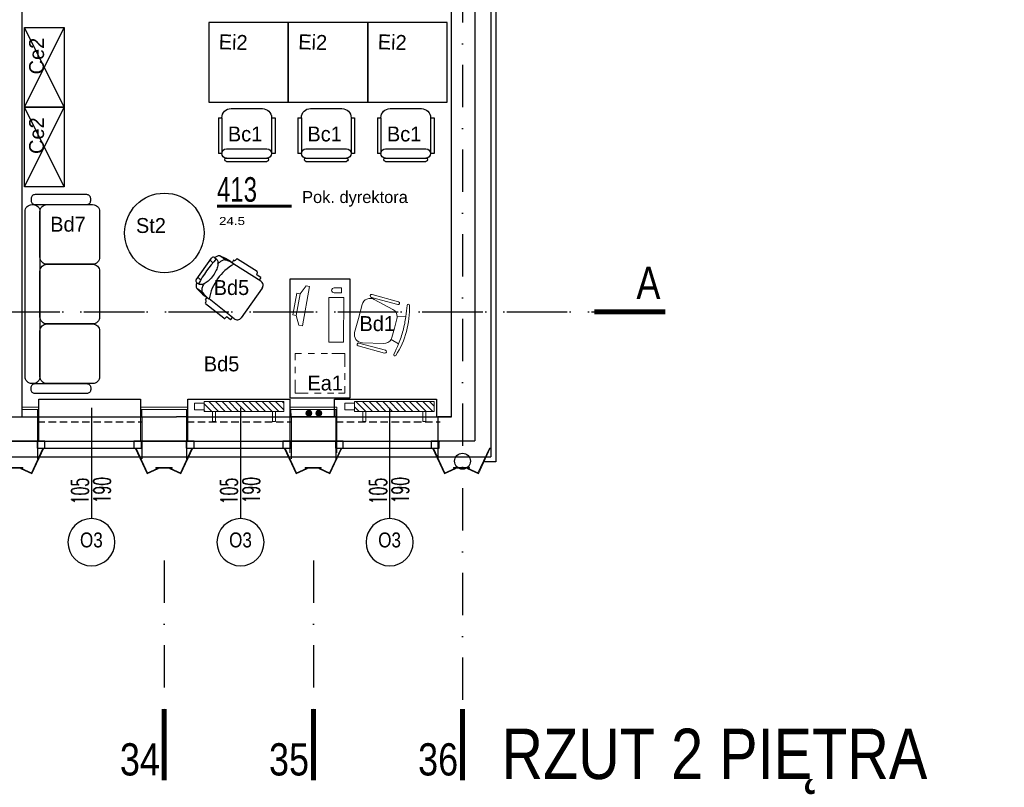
# Model space of a CAD drawing. Header units: millimetres. Extents: x 14495 to 271441, y -21035 to 2232.
# Tile 33 of 227: x 87601 to 88592, y -10932 to -10160. Entities that reach past the tile are written whole.
import ezdxf
from ezdxf.enums import TextEntityAlignment as Align

# ---------------------------------------------------------------- set-up
doc = ezdxf.new("R2010")
doc.units = ezdxf.units.MM
for name, pattern in [('0921-X-AR-20-00-FA$0$DASHED2', [0.375, 0.25, -0.125]), ('DASHDOT', [1, 0.5, -0.25, 0, -0.25]), ('HIDDENX2', [0.75, 0.5, -0.25])]:
    doc.linetypes.add(name, pattern=pattern)
for name, color, linetype in [('-- TECH  SYMBOLE', 1, 'Continuous'), ('-- TECH SYMBOLE NOWE', 1, 'Continuous'), ('-- TECH WYPOSAŻENIE', 2, 'Continuous'), ('_1_cienkie', 251, 'Continuous'), ('_A_widok', 1, 'Continuous'), ('a-bloki-drzwi', 52, 'Continuous'), ('a-cienka', 8, 'Continuous'), ('A-POW-NR', 1, 'Continuous'), ('A_bloki-drzwi', 1, 'Continuous'), ('A_BLOKI_KÓŁKO', 1, 'Continuous'), ('A_BLOKI_OPIS', 1, 'Continuous'), ('A_grzejniki', 34, 'Continuous'), ('A_L przerywana', 251, 'HIDDENX2'), ('A_L_WIDOK', 1, 'Continuous'), ('A_Lwidok', 1, 'Continuous'), ('A_okładzina HPL', 37, 'Continuous'), ('A_opis', 1, 'Continuous'), ('A_OSIE', 252, 'DASHDOT'), ('A_PROJEKTOWANE', 3, 'Continuous'), ('A_SC_DZIAlOWE', 4, 'Continuous'), ('TECH Meble', 1, 'Continuous'), ('TECH Sprzęt', 1, 'Continuous'), ('TRE_w_meble_medic_aranzacja', 1, 'Continuous')]:
    doc.layers.add(name, color=color, linetype=linetype)
for name, color, linetype, lineweight in [('0-c.o.-grzejniki', 34, 'Continuous', 9), ('A_obudowy G-K', 31, 'Continuous', 0), ('SAN_Przewody powrotne CO na rzucie', 180, 'Continuous', 40), ('SAN_Przewody zasilające CO na rzucie', 20, 'Continuous', 40), ('TECH Wyp-meble', 1, 'Continuous', 15)]:
    doc.layers.add(name, color=color, linetype=linetype, lineweight=lineweight)
doc.layers.add('A-POW', color=2, linetype='Continuous', plot=False)
doc.styles.add('ARIAL1_2', font='arial.ttf', dxfattribs={"width": 1.2})
doc.styles.add('arialce', font='ARIALN.TTF')
doc.styles.add('cent', font='swissel.ttf')
doc.styles.add('cg', font='GOTHIC.TTF')
doc.styles.add('ROMANS', font='romans', dxfattribs={"width": 0.6})
doc.styles.add('switz721ltexbt', font='swissel.ttf')

# ---------------------------------------------------------------- blocks, each defined once
blk = doc.blocks.new('HJTS')
at = {"color": 8}
blk.add_line((0, 0), (0, 111.34), dxfattribs=at)
at = {"layer": 'A_BLOKI_KÓŁKO', "ltscale": 0.04}
blk.add_circle((0, 135.04), 23.7, dxfattribs=at)
at = {"layer": 'A_BLOKI_OPIS', "style": 'ROMANS'}
for tag, height, width, p in [('O', 20.59, 0.5, (-0.05, 135.67)), ('100', 17.16, 0.6, (-11.49, 86.54)), ('200', 17.16, 0.6, (10.76, 86.54))]:
    blk.add_attdef(tag, text='', height=height, rotation=90, dxfattribs=dict(at, width=width)).set_placement(p, align=Align.MIDDLE)
blk = doc.blocks.new('fghsdx')
at = {"lineweight": 0}
for p, q in [((-37.08, -19.4), (-25.08, 6.6)), ((-36.19, -19.4), (-24.35, 6.26)), ((-14.42, 0.8), (-25.41, 5.87)), ((-14.08, 1.53), (-25.08, 6.6)), ((-16.15, 0.8), (0, 0.8)), ((-16.15, 0.8), (-16.15, 0)), ((-16.15, 0), (0, 0)), ((-14.42, 0.8), (-14.08, 1.53)), ((-2.07, 1.53), (8.92, 6.6)), ((-1.73, 0.8), (-2.07, 1.53)), ((-1.73, 0.8), (9.26, 5.87)), ((0, 0.8), (0, 0)), ((20.04, -19.4), (8.2, 6.26)), ((20.92, -19.4), (8.92, 6.6)), ((-37.08, -19.4), (-36.19, -19.4)), ((20.92, -19.4), (20.04, -19.4))]:
    blk.add_line(p, q, dxfattribs=at)
blk = doc.blocks.new('OSS1')
at = {"linetype": 'Continuous', "const_width": 5}
blk.add_lwpolyline([(0, 0), (0, -71.57)], dxfattribs=at)
at = {"style": 'cent'}
blk.add_attdef('01', text='', height=32.4, dxfattribs=at).set_placement((-4.39, -34.41), align=Align.RIGHT)
blk = doc.blocks.new('mjkk')
at = {"layer": '0-c.o.-grzejniki'}
h = blk.add_hatch(dxfattribs=at)
h.set_pattern_fill('ANSI31', color=256, scale=1.5, angle=-90.01613, style=0)
h.set_pattern_definition([(-135.016127, (-172292.014, 132455.0023), (-3.36664804, 3.36854379), [])])
h.paths.add_polyline_path([(-9.98, -80), (-0.01, -80), (0, 0), (-9.98, 0)])
blk.add_lwpolyline([(-9.98, -80), (-9.98, 0), (0, 0), (-0.01, -80)], close=True, dxfattribs=at)
at = {"layer": '0-c.o.-grzejniki', "ltscale": 2}
for points in [[(10.03, -11.37), (10.03, -8.26), (0.02, -8.26), (0.02, -11.37)], [(10.03, -68.63), (10.03, -71.74), (0.02, -71.74), (0.02, -68.63)], [(-1.75, -80), (-1.75, -90), (-8.23, -90), (-8.23, -80)]]:
    blk.add_lwpolyline(points, close=True, dxfattribs=at)
blk = doc.blocks.new('SZPITAL_T_MA_af2')
at = {"color": 2}
for points in [[(-90, -8, 0.414214), (-83, -15), (83, -15, 0.414214), (90, -8), (90, -7, 0.414214), (83, 0), (-83, 0, 0.414214), (-90, -7)], [(-90, -68, 0.414214), (-83, -75), (-37, -75, 0.414214), (-30, -68), (-30, -22, 0.414214), (-37, -15), (-83, -15, 0.414214), (-90, -22)]]:
    blk.add_lwpolyline(points, format="xyb", close=True, dxfattribs=at)
at = {"color": 2, "elevation": -1200}
for points in [[(-90, -62.07, -0.414214), (-94, -66.07), (-96, -66.07, -0.414214), (-100, -62.07), (-100, -10.07, -0.414214), (-96, -6.07), (-94, -6.07, -0.414214), (-90, -10.07)], [(90, -62.07, 0.414214), (94, -66.07), (96, -66.07, 0.414214), (100, -62.07), (100, -10.07, 0.414214), (96, -6.07), (94, -6.07, 0.414214), (90, -10.07)], [(-30, -68, 0.414214), (-23, -75), (23, -75, 0.414214), (30, -68), (30, -22, 0.414214), (23, -15), (-23, -15, 0.414214), (-30, -22)], [(30, -68, 0.414214), (37, -75), (83, -75, 0.414214), (90, -68), (90, -22, 0.414214), (83, -15), (37, -15, 0.414214), (30, -22)]]:
    blk.add_lwpolyline(points, format="xyb", close=True, dxfattribs=at)
blk = doc.blocks.new('BIUR_LEK_75-120_monit')
at = {"color": 252, "lineweight": 18}
for p, q in [((72.81, 12.19), (112.13, 19.54)), ((73.5, 8.53), (72.81, 12.19)), ((104.9, 10.13), (82.95, 6.03)), ((82.95, 6.03), (104.9, 10.13)), ((112.82, 15.88), (104.9, 10.13)), ((104.9, 10.13), (105.53, 6.76)), ((112.13, 19.54), (112.82, 15.88)), ((82.95, 6.03), (73.5, 8.53)), ((83.59, 2.65), (82.95, 6.03)), ((105.53, 6.76), (83.59, 2.65))]:
    blk.add_line(p, q, dxfattribs=at)
at = {"color": 2, "linetype": 'Continuous'}
blk.add_lwpolyline([(0, 0), (120, 0), (120, 60), (0, 60)], close=True, dxfattribs=at)
at = {"color": 1, "linetype": 'Continuous', "lineweight": 13, "ltscale": 5}
for points in [[(12, 55), (5, 55), (5, 48.5)], [(25, 55), (18.5, 55)], [(45, 42), (45, 55), (31.5, 55)], [(45, 44), (45, 50.5)], [(5, 44), (5, 37.5)], [(5, 31), (5, 24.5)], [(45, 31), (45, 37.5)], [(45, 18), (45, 24.5)], [(5, 18), (5, 5), (18.5, 5)], [(38, 5), (45, 5), (45, 11.5)], [(25, 5), (31.5, 5)]]:
    blk.add_lwpolyline(points, dxfattribs=at)
at = {"color": 252, "lineweight": 18}
blk.add_lwpolyline([(56.1, 53.72), (101.1, 53.93), (101.17, 38.93), (56.17, 38.72)], close=True, dxfattribs=at)
blk.add_lwpolyline([(110.83, 51.65), (105.83, 51.63), (105.86, 44.13, 0.414214), (108.37, 41.64), (108.37, 41.64, 0.414214), (110.86, 44.16)], format="xyb", close=True, dxfattribs=at)
blk = doc.blocks.new('FOTEL do BIURKA')
at = {"color": 2}
for p, q in [((-14.27, 8.03), (-11.71, -0.26)), ((0, 0), (-9.66, 0)), ((0, 0), (9.66, 0)), ((14.27, 8.03), (11.71, -0.26)), ((-17.78, -6.45), (-22.62, -27.28)), ((17.78, -6.45), (22.62, -27.28)), ((-14.51, -37.5), (0, -37.5)), ((14.51, -37.5), (0, -37.5))]:
    blk.add_line(p, q, dxfattribs=at)
at = {"color": 2, "ltscale": 0.7}
for p, q in [((-26.79, -2.94), (-26.79, -30.47)), ((-23.79, -2.94), (-23.79, -30.47)), ((23.79, -2.94), (23.79, -30.47)), ((26.79, -2.94), (26.79, -30.47))]:
    blk.add_line(p, q, dxfattribs=at)
at = {"color": 2}
for centre, radius, start, end in [((-1.1, -70.52), 83.02, 89.23757, 107.51139), ((1.1, -70.52), 83.02, 72.48861, 90.76243), ((-25.71, 7.51), 1.21, 108.30821, 283.36846), ((3.38, -145.12), 154.17, 96.57577, 100.77002), ((0, -91.36), 100.41, 90, 98.0662), ((-9.66, -8.33), 8.33, 90, 103.30317), ((0, -91.36), 100.41, 81.9338, 90), ((9.66, -8.33), 8.33, 76.69683, 90), ((-3.38, -145.12), 154.17, 79.22998, 83.42423), ((25.71, 7.51), 1.21, 256.63154, 71.69179), ((-9.66, -8.33), 8.33, 104.2415, 166.90676), ((9.66, -8.33), 8.33, 13.09324, 75.7585), ((-14.51, -29.17), 8.33, 166.90676, 270), ((14.51, -29.17), 8.33, 270, 13.09324)]:
    blk.add_arc(centre, radius, start, end, dxfattribs=at)
at = {"color": 2, "ltscale": 0.7}
for centre, start, end in [((-25.29, -2.94), 360, 180), ((-25.29, -2.94), 360, 180), ((25.29, -2.94), 0, 180), ((25.29, -2.94), 0, 180), ((-25.29, -30.47), 180, 360), ((25.29, -30.47), 180, 0)]:
    blk.add_arc(centre, 1.5, start, end, dxfattribs=at)
blk = doc.blocks.new('FOTEL')
at = {"color": 2}
for p, q in [((-13.42, 0), (13.42, 0)), ((-20, -12.61), (-20, -5.61)), ((-15.42, -2), (-15.42, -4.37)), ((15.42, -2), (15.42, -4.37)), ((20, -12.61), (20, -5.61)), ((-24.55, -19.98), (-24.51, -19.38)), ((-24.51, -19.38), (-21.52, -19.53)), ((24.51, -19.38), (21.52, -19.53)), ((24.55, -19.98), (24.51, -19.38)), ((-28.77, -45.17), (-27.65, -21.82)), ((-26.6, -20.87), (-25.6, -20.93)), ((-23.22, -53.8), (-21.52, -21.8)), ((23.22, -53.8), (21.52, -21.8)), ((26.6, -20.87), (25.6, -20.93)), ((28.77, -45.17), (27.65, -21.82)), ((-27.82, -46.23), (-26.83, -46.28)), ((-26.11, -51.6), (-25.88, -47.33)), ((26.11, -51.6), (25.88, -47.33)), ((27.82, -46.23), (26.83, -46.28)), ((-26.11, -51.6), (-23.11, -51.76)), ((18.23, -59.07), (-18.23, -59.07)), ((26.11, -51.6), (23.11, -51.76))]:
    blk.add_line(p, q, dxfattribs=at)
for points in [[(-15.42, -2.23, 0.030204), (-17.07, -2.78, 0.097163), (-19.45, -4.32, 0.203453), (-20, -5.61, 0.203453)], [(-12.22, -8.71, 0.01879), (-14.08, -8.95, 0.054131), (-17.07, -9.78, 0.097163), (-19.45, -11.32, 0.203453), (-20, -12.61, 0.203453)], [(15.42, -4.37, -0.184283), (14.51, -6.75, -0.102242), (10.9, -9.43, -0.061197), (6.26, -10.93, -0.047488), (0, -11.52, -0.047488), (-6.26, -10.93, -0.061197), (-10.9, -9.43, -0.102242), (-14.51, -6.75, -0.184283), (-15.42, -4.37, -0.184283)], [(12.22, -8.71, -0.01879), (14.08, -8.95, -0.054131), (17.07, -9.78, -0.097163), (19.45, -11.32, -0.203453), (20, -12.61, -0.203453)], [(15.42, -2.23, -0.030204), (17.07, -2.78, -0.097163), (19.45, -4.32, -0.203453), (20, -5.61, -0.203453)]]:
    blk.add_lwpolyline(points, format="xyb", dxfattribs=at)
for centre, radius, start, end in [((-13.42, -2), 2, 90, 180), ((-3.71, -1.91), 6.89, 163.91414, 196.08586), ((3.71, -1.91), 6.89, 343.91414, 16.08586), ((13.42, -2), 2, 0, 90), ((33.25, -18.77), 54.85, 166.11945, 183.16919), ((0, -122.88), 119.5, 82.58553, 97.41447), ((-33.25, -18.77), 54.85, 356.83081, 13.88055), ((4.72, -21.41), 26.24, 160.40035, 180.8438), ((0, -68.33), 51.27, 65.1826, 114.8174), ((-4.72, -21.41), 26.24, 359.1562, 19.59965), ((-26.65, -21.87), 1, 86.95522, 176.95522), ((-25.54, -19.93), 1, 266.95522, 356.95522), ((25.54, -19.93), 1, 183.04478, 273.04478), ((26.65, -21.87), 1, 3.04478, 93.04478), ((-27.77, -45.23), 1, 176.95522, 266.95522), ((-26.88, -47.28), 1, 356.95522, 86.95522), ((26.88, -47.28), 1, 93.04478, 183.04478), ((27.77, -45.23), 1, 273.04478, 3.04478), ((-18.23, -54.07), 5, 176.95522, 270), ((18.23, -54.07), 5, 270, 3.04478)]:
    blk.add_arc(centre, radius, start, end, dxfattribs=at)
blk = doc.blocks.new('K.1.1')
at = {"color": 2}
for p, q in [((-20.38, 53), (20.38, 53)), ((-20.38, 49.77), (20.38, 49.77)), ((-28.5, 9.23), (-28.5, 45.15)), ((-25, 45.15), (-28.5, 45.15)), ((-25, 9.23), (-25, 45.15)), ((-20.38, 40.54), (20.38, 40.54)), ((25, 9.23), (25, 45.15)), ((28.5, 45.15), (25, 45.15)), ((28.5, 9.23), (28.5, 45.15)), ((-28.5, 9.23), (-25, 9.23)), ((-15.77, 0), (15.77, 0)), ((25, 9.23), (28.5, 9.23))]:
    blk.add_line(p, q, dxfattribs=at)
for centre, radius, start, end in [((-20.38, 45.15), 4.62, 90, 270), ((-20.38, 51.38), 1.62, 90, 270), ((20.38, 51.38), 1.62, 270, 90), ((20.38, 45.15), 4.62, 270, 90), ((-15.77, 9.23), 9.23, 180, 270), ((15.77, 9.23), 9.23, 270, 0)]:
    blk.add_arc(centre, radius, start, end, dxfattribs=at)
at = {"style": 'ROMANS', "flags": 1}
for tag, p in [('OPIS', (-154.94, 45.65)), ('WYMIARY', (-154.7, 27.93)), ('PRODUCENT', (-155.26, 9.38)), ('TYP', (-155.26, -12.3))]:
    blk.add_attdef(tag, p, '', height=10, dxfattribs=at)
blk = doc.blocks.new('POW')
at = {"const_width": 5}
blk.add_lwpolyline([(125.3, 0), (0, 0)], dxfattribs=at)
at = {"style": 'switz721ltexbt'}
blk.add_attdef('001', (-1.8, 12.3), '', height=41.2, dxfattribs=at)
blk = doc.blocks.new('OSS2')
at = {"linetype": 'Continuous', "const_width": 5}
blk.add_lwpolyline([(-71.57, 0), (0, 0)], dxfattribs=at)
at = {"style": 'cent'}
blk.add_attdef('01', (-80.01, 12.93), '', height=32.4, dxfattribs=at)

msp = doc.modelspace()

# ---------------------------------------------------------------- hatches: boundary and pattern name
at = {"layer": 'SAN_Przewody powrotne CO na rzucie', "lineweight": 13}
msp.add_hatch(color=256, dxfattribs=at).paths.add_polyline_path([(87905.2, -10555.85, 1), (87899.2, -10555.85, 1)])
at = {"layer": 'SAN_Przewody zasilające CO na rzucie', "lineweight": 13}
msp.add_hatch(color=256, dxfattribs=at).paths.add_polyline_path([(87895.2, -10555.85, 1), (87889.2, -10555.85, 1)])

# ---------------------------------------------------------------- linework, layer by layer
at = {"layer": '-- TECH WYPOSAŻENIE'}
for p, q in [((87646.09, -10248.21), (87606.09, -10168.21)), ((87606.09, -10248.21), (87646.09, -10168.21)), ((87646.09, -10328.21), (87606.09, -10248.21)), ((87606.09, -10328.21), (87646.09, -10248.21))]:
    msp.add_line(p, q, dxfattribs=at)
at = {"layer": '-- TECH WYPOSAŻENIE', "color": 2}
for points in [[(87646.09, -10168.21), (87646.09, -10248.21), (87606.09, -10248.21), (87606.09, -10168.21)], [(87871.49, -10243.16), (87871.5, -10163.16), (87791.5, -10163.15), (87791.49, -10243.15)], [(87951.49, -10243.16), (87951.5, -10163.16), (87871.5, -10163.16), (87871.49, -10243.16)], [(88031.49, -10243.16), (88031.5, -10163.16), (87951.5, -10163.16), (87951.49, -10243.16)], [(87646.09, -10248.21), (87646.09, -10328.21), (87606.09, -10328.21), (87606.09, -10248.21)]]:
    msp.add_lwpolyline(points, close=True, dxfattribs=at)
msp.add_circle((87746.81, -10374.7), 40, dxfattribs=at)
at = {"layer": '_1_cienkie'}
for p, q in [((87619.25, -10578.67), (87619.25, -10595.82)), ((87619.25, -10584.67), (87619.25, -10601.82)), ((87724.25, -10584.67), (87724.25, -10601.82)), ((87769.25, -10584.67), (87769.25, -10601.82)), ((87874.25, -10584.67), (87874.25, -10601.82)), ((87919.25, -10584.67), (87919.25, -10601.82)), ((88021.89, -10584.67), (88021.89, -10601.82))]:
    msp.add_line(p, q, dxfattribs=at)
at = {"layer": '_A_widok'}
for p, q in [((87619.17, -10559.67), (87724.25, -10559.67)), ((87619.17, -10559.67), (87724.25, -10559.67)), ((87769.17, -10559.67), (87874.25, -10559.67)), ((87919.17, -10559.67), (88024.25, -10559.67)), ((87619.25, -10599.82), (87724.25, -10599.82)), ((87769.25, -10599.82), (87874.25, -10599.82)), ((87919.25, -10599.82), (88024.25, -10599.82))]:
    msp.add_line(p, q, dxfattribs=at)
at = {"layer": 'a-cienka'}
for p, q in [((88075.26, -10100.47), (88075.26, -10599.82)), ((88075.26, -10100.54), (88075.26, -10599.82)), ((88080.26, -10100.54), (88080.26, -10599.82)), ((87574.25, -10599.82), (87619.25, -10599.82)), ((87724.25, -10599.82), (87769.25, -10599.82)), ((87874.25, -10599.82), (87919.25, -10599.82)), ((88021.89, -10599.82), (88075.26, -10599.82))]:
    msp.add_line(p, q, dxfattribs=at)
at = {"layer": 'A_bloki-drzwi'}
for p, q in [((87618.87, -10583.82), (87723.87, -10583.82)), ((87768.87, -10583.82), (87873.87, -10583.82)), ((87918.87, -10583.82), (88023.87, -10583.82)), ((87618.87, -10590.97), (87723.87, -10590.97)), ((87768.87, -10590.97), (87873.87, -10590.97)), ((87918.87, -10590.97), (88023.23, -10590.97))]:
    msp.add_line(p, q, dxfattribs=at)
for points in [[(87618.87, -10590.97), (87626.74, -10590.97), (87626.74, -10583.82), (87618.87, -10583.82)], [(87716.07, -10590.97), (87723.94, -10590.97), (87723.94, -10583.82), (87716.07, -10583.82)], [(87768.87, -10590.97), (87776.74, -10590.97), (87776.74, -10583.82), (87768.87, -10583.82)], [(87866.07, -10590.97), (87873.94, -10590.97), (87873.94, -10583.82), (87866.07, -10583.82)], [(87918.87, -10590.97), (87926.74, -10590.97), (87926.74, -10583.82), (87918.87, -10583.82)], [(88015.36, -10590.97), (88023.23, -10590.97), (88023.23, -10583.82), (88015.36, -10583.82)]]:
    msp.add_lwpolyline(points, close=True, dxfattribs=at)
at = {"layer": 'A_L przerywana', "ltscale": 15}
for p, q in [((87619.17, -10564.67), (87724.25, -10564.67)), ((87769.17, -10564.67), (87874.25, -10564.67)), ((87919.17, -10564.67), (88024.25, -10564.67))]:
    msp.add_line(p, q, dxfattribs=at)
at = {"layer": 'A_L_WIDOK'}
msp.add_circle((88046.76, -10604.13), 8, dxfattribs=at)
at = {"layer": 'A_Lwidok'}
for points in [[(87620.48, -10559.67), (87620.48, -10541.63), (87722.98, -10541.63), (87722.98, -10559.67)], [(87770.48, -10559.67), (87770.48, -10541.63), (87872.98, -10541.63), (87872.98, -10559.67)], [(87918.13, -10559.67), (87918.13, -10541.63), (88020.63, -10541.63), (88020.63, -10559.67)]]:
    msp.add_lwpolyline(points, dxfattribs=at)
at = {"layer": 'A_obudowy G-K', "linetype": 'Continuous', "lineweight": 5}
for p, q in [((87619.23, -10552.17), (87619.21, -10559.67)), ((87724.23, -10552.17), (87724.25, -10559.67)), ((87769.23, -10552.17), (87769.21, -10559.67)), ((87874.23, -10552.17), (87874.25, -10559.67)), ((87874.23, -10552.17), (87874.25, -10559.67)), ((87919.23, -10552.17), (87919.21, -10559.67)), ((87919.23, -10552.17), (87919.21, -10559.67))]:
    msp.add_line(p, q, dxfattribs=at)
at = {"layer": 'A_obudowy G-K', "lineweight": 5}
for p, q in [((87620.48, -10549.68), (87620.48, -10583.82)), ((87722.98, -10549.68), (87722.98, -10583.82)), ((87770.48, -10549.68), (87770.48, -10583.82)), ((87872.98, -10549.68), (87872.98, -10583.82)), ((87872.98, -10549.68), (87872.98, -10595.67)), ((87920.48, -10549.68), (87920.48, -10583.82)), ((87920.48, -10549.68), (87920.48, -10595.67))]:
    msp.add_line(p, q, dxfattribs=at)
for points in [[(87620.48, -10549.68), (87603.33, -10549.68)], [(87620.48, -10552.17), (87603.33, -10552.17)], [(87770.48, -10549.68), (87722.98, -10549.68)], [(87770.48, -10552.17), (87722.98, -10552.17)], [(87920.48, -10549.68), (87872.98, -10549.68)], [(87920.48, -10549.68), (87872.98, -10549.68)], [(87920.48, -10552.17), (87872.98, -10552.17)], [(87920.48, -10552.17), (87872.98, -10552.17)]]:
    msp.add_lwpolyline(points, dxfattribs=at)
at = {"layer": 'A_okładzina HPL', "lineweight": 30}
for p, q in [((88080.26, -10146.89), (88080.26, -10604.82)), ((88080.26, -10604.82), (88068.44, -10604.82))]:
    msp.add_line(p, q, dxfattribs=at)
at = {"layer": 'A_OSIE', "ltscale": 85}
for p, q in [((88046.76, -9950.54), (88046.76, -10853.23)), ((86219.25, -10453.86), (88237.2, -10453.86)), ((86322.62, -10453.86), (88237.2, -10453.86)), ((87746.76, -10704.04), (87746.76, -10853.23)), ((87896.76, -10704.04), (87896.76, -10853.23))]:
    msp.add_line(p, q, dxfattribs=at)
at = {"layer": 'A_PROJEKTOWANE'}
for p, q in [((88035.26, -10100.54), (88035.26, -10559.97)), ((88059.26, -10100.54), (88059.26, -10583.67)), ((87574.25, -10559.67), (87619.17, -10559.67)), ((87574.25, -10559.67), (87619.17, -10559.67)), ((87619.17, -10559.67), (87619.17, -10584.67)), ((87724.25, -10559.67), (87758.89, -10559.67)), ((87724.25, -10559.67), (87724.25, -10584.67)), ((87724.25, -10559.67), (87724.25, -10584.67)), ((87724.25, -10559.67), (87758.89, -10559.67)), ((87769.17, -10559.67), (87758.89, -10559.67)), ((87769.17, -10559.67), (87758.89, -10559.67)), ((87769.17, -10559.67), (87769.17, -10584.67)), ((87874.25, -10559.67), (87874.25, -10584.67)), ((87874.25, -10559.67), (87874.25, -10584.67)), ((87874.25, -10559.67), (87919.17, -10559.67)), ((87919.17, -10559.67), (87874.25, -10559.67)), ((87919.17, -10559.67), (87919.17, -10584.67)), ((88035.26, -10559.67), (88021.89, -10559.67)), ((88021.89, -10559.67), (88021.89, -10584.67)), ((88021.89, -10559.67), (88035.26, -10559.67)), ((87573.94, -10583.82), (87618.94, -10583.82)), ((87573.94, -10583.82), (87618.94, -10583.82)), ((87574.25, -10583.67), (87619.25, -10583.67)), ((87723.94, -10583.82), (87768.87, -10583.82)), ((87723.94, -10583.82), (87768.87, -10583.82)), ((87724.25, -10583.67), (87769.17, -10583.67)), ((87873.94, -10583.82), (87918.87, -10583.82)), ((87873.94, -10583.82), (87918.87, -10583.82)), ((87874.25, -10583.67), (87919.17, -10583.67)), ((88021.89, -10583.67), (88059.26, -10583.67))]:
    msp.add_line(p, q, dxfattribs=at)
at = {"layer": 'A_SC_DZIAlOWE'}
msp.add_line((87603.53, -10044.83), (87603.33, -10559.68), dxfattribs=at)
at = {"layer": 'SAN_Przewody powrotne CO na rzucie', "lineweight": 13}
msp.add_circle((87902.2, -10555.85), 3, dxfattribs=at)
at = {"layer": 'SAN_Przewody zasilające CO na rzucie', "lineweight": 13}
msp.add_circle((87892.2, -10555.85), 3, dxfattribs=at)

# ---------------------------------------------------------------- block references
at = {"layer": '-- TECH WYPOSAŻENIE', "color": 2, "rotation": 54.56063295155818}
msp.add_blockref('FOTEL', (87786.55, -10410.82), dxfattribs=at)
at = {"layer": 'a-bloki-drzwi'}
ref = msp.add_blockref('HJTS', (87673.45, -10550.54), dxfattribs=dict(at, xscale=-1, rotation=180))
ref.add_attrib('O', 'O3', dxfattribs={"layer": 'A_BLOKI_OPIS', "extrusion": (0, 0, -1), "height": 15, "style": 'arialce', "text_generation_flag": 2}).set_placement((-87673.4, -10683.27), align=Align.MIDDLE)
ref.add_attrib('100', '105', dxfattribs={"layer": 'A_BLOKI_OPIS', "extrusion": (0, 0, -1), "height": 17.16, "rotation": 90, "style": 'ROMANS', "text_generation_flag": 4, "width": 0.6}).set_placement((-87661.95, -10634.14), align=Align.MIDDLE)
ref.add_attrib('200', '190', dxfattribs={"layer": 'A_BLOKI_OPIS', "extrusion": (0, 0, -1), "height": 17.16, "rotation": 90, "style": 'ROMANS', "text_generation_flag": 4, "width": 0.6}).set_placement((-87684.21, -10633.16), align=Align.MIDDLE)
ref = msp.add_blockref('HJTS', (87823.45, -10550.54), dxfattribs=dict(at, xscale=-1, rotation=180))
ref.add_attrib('O', 'O3', dxfattribs={"layer": 'A_BLOKI_OPIS', "extrusion": (0, 0, -1), "height": 15, "style": 'arialce', "text_generation_flag": 2}).set_placement((-87823.4, -10683.27), align=Align.MIDDLE)
ref.add_attrib('100', '105', dxfattribs={"layer": 'A_BLOKI_OPIS', "extrusion": (0, 0, -1), "height": 17.16, "rotation": 90, "style": 'ROMANS', "text_generation_flag": 4, "width": 0.6}).set_placement((-87811.95, -10634.14), align=Align.MIDDLE)
ref.add_attrib('200', '190', dxfattribs={"layer": 'A_BLOKI_OPIS', "extrusion": (0, 0, -1), "height": 17.16, "rotation": 90, "style": 'ROMANS', "text_generation_flag": 4, "width": 0.6}).set_placement((-87834.21, -10633.16), align=Align.MIDDLE)
ref = msp.add_blockref('HJTS', (87973.45, -10550.54), dxfattribs=dict(at, xscale=-1, rotation=180))
ref.add_attrib('O', 'O3', dxfattribs={"layer": 'A_BLOKI_OPIS', "extrusion": (0, 0, -1), "height": 15, "style": 'arialce', "text_generation_flag": 2}).set_placement((-87973.4, -10683.27), align=Align.MIDDLE)
ref.add_attrib('100', '105', dxfattribs={"layer": 'A_BLOKI_OPIS', "extrusion": (0, 0, -1), "height": 17.16, "rotation": 90, "style": 'ROMANS', "text_generation_flag": 4, "width": 0.6}).set_placement((-87961.95, -10634.14), align=Align.MIDDLE)
ref.add_attrib('200', '190', dxfattribs={"layer": 'A_BLOKI_OPIS', "extrusion": (0, 0, -1), "height": 17.16, "rotation": 90, "style": 'ROMANS', "text_generation_flag": 4, "width": 0.6}).set_placement((-87984.21, -10633.16), align=Align.MIDDLE)
at = {"layer": 'A-POW-NR'}
ref = msp.add_blockref('POW', (87799.74, -10347.81), dxfattribs=dict(at, xscale=0.6, yscale=0.6, zscale=0.6))
ref.add_attrib('88,88', '24.5', dxfattribs={"layer": 'A-POW', "height": 8, "style": 'ARIAL1_2', "width": 1.2}).set_placement((87827.96, -10366.67), align=Align.RIGHT)
ref.add_attrib('POKOJ', 'Pok. dyrektora', (87885.42, -10344.6), dxfattribs={"layer": 'A-POW', "height": 12, "style": 'arialce', "width": 1.2})
ref.add_attrib('001', '413', (87799.74, -10343.3), dxfattribs={"layer": '0', "height": 24.71, "style": 'switz721ltexbt', "width": 0.7})
at = {"layer": 'A_grzejniki', "linetype": 'Continuous', "lineweight": 13, "rotation": 270}
for p in [(87866.99, -10554.18), (88018.25, -10554.18)]:
    msp.add_blockref('mjkk', p, dxfattribs=at)
at = {"layer": 'A_okładzina HPL', "lineweight": 0, "xscale": -1, "rotation": 180}
for p in [(87604.52, -10610.37), (87754.52, -10610.37), (87904.52, -10610.37), (88053.8, -10610.37)]:
    msp.add_blockref('fghsdx', p, dxfattribs=at)
at = {"layer": 'A_OSIE'}
ref = msp.add_blockref('OSS2', (88179.35, -10454.02), dxfattribs=dict(at, xscale=-1))
ref.add_attrib('01', 'A', dxfattribs={"layer": '0', "height": 32.4, "style": 'cent', "width": 0.8}).set_placement((88245.86, -10441.09), align=Align.RIGHT)
ref = msp.add_blockref('OSS1', (87746.76, -10853.23), dxfattribs=at)
ref.add_attrib('01', '34', dxfattribs={"layer": '0', "height": 32.4, "style": 'cent', "width": 0.8}).set_placement((87742.37, -10887.64), align=Align.TOP_RIGHT)
ref = msp.add_blockref('OSS1', (87896.76, -10853.23), dxfattribs=at)
ref.add_attrib('01', '35', dxfattribs={"layer": '0', "height": 32.4, "style": 'cent', "width": 0.8}).set_placement((87892.37, -10887.64), align=Align.TOP_RIGHT)
ref = msp.add_blockref('OSS1', (88046.76, -10853.23), dxfattribs=at)
ref.add_attrib('01', '36', dxfattribs={"layer": '0', "height": 32.4, "style": 'cent', "width": 0.8}).set_placement((88042.37, -10887.64), align=Align.TOP_RIGHT)
at = {"layer": 'TECH Meble', "xscale": -1, "rotation": 179.9971703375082}
for p in [(87829.65, -10249.7), (87909.65, -10249.7), (87989.65, -10249.71)]:
    msp.add_blockref('K.1.1', p, dxfattribs=at)
at = {"layer": 'TECH Sprzęt', "color": 8, "linetype": '0921-X-AR-20-00-FA$0$DASHED2', "lineweight": -3, "ltscale": 50, "xscale": -1, "rotation": 270.0000011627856}
msp.add_blockref('BIUR_LEK_75-120_monit', (87873.46, -10540.73), dxfattribs=at)
at = {"layer": 'TECH Wyp-meble', "color": 1, "lineweight": -3, "rotation": 254.8576771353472}
msp.add_blockref('FOTEL do BIURKA', (87978.25, -10470.39), dxfattribs=at)
at = {"layer": 'TRE_w_meble_medic_aranzacja', "xscale": -1, "rotation": 90.00000068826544}
msp.add_blockref('SZPITAL_T_MA_af2', (87606.7, -10436.15), dxfattribs=at)

# ---------------------------------------------------------------- texts
at = {"layer": '-- TECH  SYMBOLE', "color": 1, "style": 'cg'}
for s, rotation, p in [('Ce2', 90, (87625.78, -10215.29)), ('Ei2', 358.09474, (87801.36, -10189.91)), ('Ei2', 358.09474, (87881.36, -10189.91)), ('Ei2', 358.09474, (87961.36, -10189.92)), ('Ce2', 90, (87625.78, -10295.29)), ('Bc1', 359.99717, (87810.75, -10282.7)), ('Bc1', 359.99717, (87890.75, -10282.7)), ('Bc1', 359.99717, (87970.75, -10282.71))]:
    msp.add_text(s, height=15, rotation=rotation, dxfattribs=at).set_placement(p)
for s, p in [('Bd7', (87632.01, -10373.38)), ('Bd5', (87796.45, -10437.06)), ('Bd1', (87943.16, -10473.31)), ('Bd5', (87786.55, -10513.81)), ('Ea1', (87890.77, -10533.03))]:
    msp.add_text(s, height=15, dxfattribs=at).set_placement(p)
at = {"layer": '-- TECH SYMBOLE NOWE', "color": 1, "style": 'cg'}
msp.add_text('St2', height=15, dxfattribs=at).set_placement((87718.25, -10374.7))
at = {"layer": 'A_opis', "style": 'arialce'}
msp.add_text('RZUT 2 PIĘTRA', height=50.625, rotation=359.99992, dxfattribs=at).set_placement((88085.93, -10923.62))

doc.saveas('drawing.dxf')
